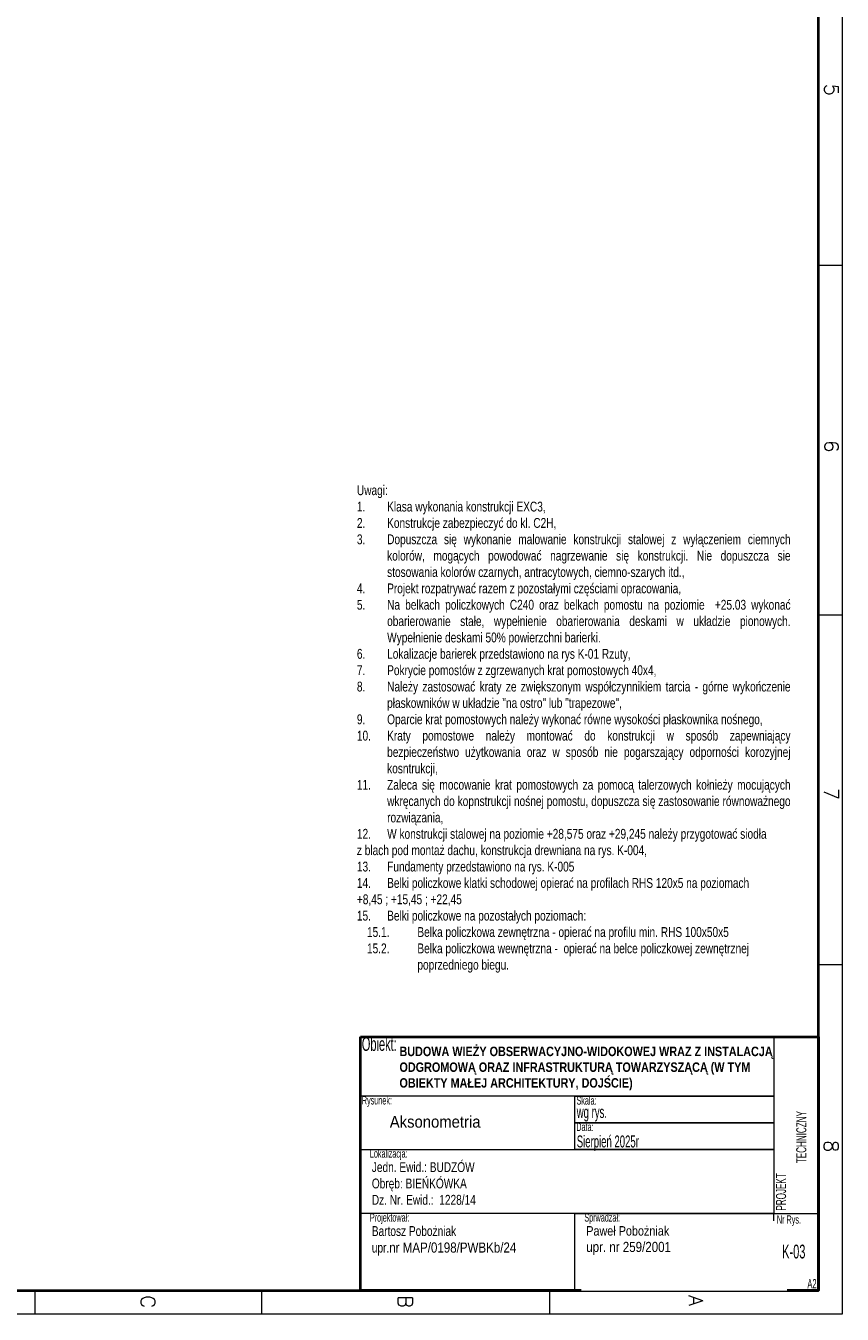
# Paper-space layout 'A0 Advance Steel' of a CAD drawing. Header units: millimetres. Extents: x 292 to 712, y 182 to 776.
# Tile 26 of 61: x 540 to 712, y 182 to 455. Entities that reach past the tile are written whole.
import ezdxf

# ---------------------------------------------------------------- set-up
doc = ezdxf.new("R2010")
doc.units = ezdxf.units.MM
for name, color, linetype, lineweight in [('0_OPIS', 7, 'CONTINUOUS', 9), ('5', 7, 'CONTINUOUS', 15), ('A_opis', 7, 'CONTINUOUS', 5), ('RAHM2', 1, 'CONTINUOUS', 15), ('RAHM3', 51, 'CONTINUOUS', 30), ('RAHM5', 3, 'CONTINUOUS', 40)]:
    doc.layers.add(name, color=color, linetype=linetype, lineweight=lineweight)
doc.styles.add('Arial', font='arial.ttf')
doc.styles.add('cz rysunkowa', font='ARIALN.TTF', dxfattribs={"width": 0.7, "height": 0.5})
doc.styles.add('Podstawowy AB', font='ARIALN.TTF', dxfattribs={"width": 0.9})
doc.styles.add('ROMANS', font='romans.shx', dxfattribs={"width": 0.9})

# ---------------------------------------------------------------- blocks, each defined once
blk = doc.blocks.new('132QEWDSAASD')
at = {"layer": 'RAHM2'}
for p, q in [((372, 415), (372, 420)), ((446, 415), (446, 420)), ((520, 415), (520, 420)), ((589, 358), (594, 358)), ((589, 297), (594, 297)), ((589, 249), (594, 249))]:
    blk.add_line(p, q, dxfattribs=at)
blk.add_lwpolyline([(0, 0), (0, 420), (594, 420), (594, 0)], close=True, dxfattribs=at)
at = {"layer": 'RAHM5'}
for p, q in [((589, 415), (5, 415)), ((589, 5), (589, 415))]:
    blk.add_line(p, q, dxfattribs=at)
at = {"layer": 'RAHM3', "style": 'ROMANS'}
for s, p in [('5', (333.61, 416.23)), ('6', (409.06, 416.23)), ('7', (482.63, 416.17)), ('8', (557.18, 416.17)), ('A', (590, 387.5)), ('B', (590, 326)), ('C', (590, 271.5))]:
    blk.add_text(s, height=3, dxfattribs=at).set_placement(p)
blk = doc.blocks.new('5ytrhfgvc')
at = {"layer": '5'}
blk.add_blockref('132QEWDSAASD', (0, 0), dxfattribs=at)

psp = doc.layouts.new('A0 Advance Steel')

# ---------------------------------------------------------------- linework, layer by layer
at = {"layer": 'A_opis'}
psp.add_line((697.92, 240.94), (697.92, 240.94), dxfattribs=at)
at = {"layer": 'A_opis', "lineweight": 40}
psp.add_lwpolyline([(610.42, 240.94), (707.42, 240.94), (707.42, 187.25), (610.42, 187.25)], close=True, dxfattribs=at)
at = {"layer": 'A_opis'}
for points in [[(610.42, 240.94), (697.92, 240.94), (697.92, 228.38), (610.42, 228.38)], [(697.92, 222.76), (655.82, 222.76), (655.82, 228.38), (697.92, 228.38)], [(697.92, 217.14), (655.82, 217.14), (655.82, 222.76), (697.92, 222.76)], [(610.42, 217.14), (697.92, 217.14), (697.92, 203.6), (610.42, 203.6)], [(697.92, 203.6), (610.42, 203.6), (610.42, 187.25), (697.92, 187.25)], [(655.82, 203.6), (707.42, 203.6), (707.42, 187.25), (655.82, 187.25)]]:
    psp.add_lwpolyline(points, close=True, dxfattribs=at)
psp.add_lwpolyline([(655.82, 217.14), (697.92, 217.14), (697.92, 203.6), (655.82, 203.6)], dxfattribs=at)

# ---------------------------------------------------------------- block references
at = {"layer": '5', "rotation": 270}
psp.add_blockref('5ytrhfgvc', (292.42, 776.25), dxfattribs=at)

# ---------------------------------------------------------------- texts
at = {"layer": '0_OPIS', "style": 'Arial', "width": 0.9}
psp.add_text('Aksonometria', height=2.5, dxfattribs=at).set_placement((616.61, 221.73))
at = {"layer": 'A_opis', "style": 'cz rysunkowa', "width": 0.7}
for s, height, p in [('Obiekt:', 2.91, (610.69, 237.98)), ('Rysunek:', 1.746, (610.7, 226.64)), ('Skala:', 1.746, (656.14, 226.61)), ('wg rys.', 2.522, (656.2, 223.79)), ('Data:', 1.746, (656.1, 221.01)), ('Sierpień 2025r ', 2.5219, (656.2, 217.55)), ('Lokalizacja:', 1.746, (612.4, 215.39)), ('Projektował:', 1.746, (612.4, 201.85)), ('Sprwadzał:', 1.746, (657.8, 201.85)), ('Nr Rys.', 1.746, (698.58, 201.42)), ('K-03', 2.91, (699.69, 194.06)), ('A2', 2, (705.03, 187.7))]:
    psp.add_text(s, height=height, dxfattribs=at).set_placement(p)
for s, p in [('TECHNICZNY', (704.81, 214.22)), ('PROJEKT', (700.52, 204.18))]:
    psp.add_text(s, height=2.134, rotation=90, dxfattribs=at).set_placement(p)
at = {"layer": 'A_opis', "attachment_point": 1, "style": 'Podstawowy AB'}
for s, width, insert, char_height in [('\\pxsm1,qj;{\\H0.97335x;Uwagi:\\P\\pi-3,l3,t3;1.^IKlasa wykonania konstrukcji EXC3,\\P2.^IKonstrukcje zabezpieczyć do kl. C2H,\\P3.^IDopuszcza się wykonanie malowanie konstrukcji stalowej z wyłączeniem ciemnych kolorów, mogących powodować nagrzewanie się konstrukcji. Nie dopuszcza sie stosowania kolorów czarnych, antracytowych, ciemno-szarych itd.,\\P4.^IProjekt rozpatrywać razem z pozostałymi częściami opracowania, \\P5.^INa belkach policzkowych C240 oraz belkach pomostu na poziomie  +25.03 wykonać obarierowanie stałe, wypełnienie obarierowania deskami w układzie pionowych. Wypełnienie deskami 50% powierzchni barierki.\\P6.^ILokalizacje barierek przedstawiono na rys K-01 Rzuty,\\P7.^IPokrycie pomostów z zgrzewanych krat pomostowych 40x4,\\P8.^INależy zastosować kraty ze zwiększonym współczynnikiem tarcia - górne wykończenie płaskowników w układzie "na ostro" lub "trapezowe",\\P9.^IOparcie krat pomostowych należy wykonać równe wysokości płaskownika nośnego,\\P10.^IKraty pomostowe należy montować do konstrukcji w sposób zapewniający bezpieczeństwo użytkowania oraz w sposób nie pogarszający odporności korozyjnej kosntrukcji,\\P11.^IZaleca się mocowanie krat pomostowych za pomocą talerzowych kołnieży mocujących wkręcanych do kopnstrukcji nośnej pomostu, dopuszcza się zastosowanie równoważnego rozwiązania,\\P12.^IW konstrukcji stalowej na poziomie +28,575 oraz +29,245 należy przygotować siodła ^Jz blach pod montaż dachu, konstrukcja drewniana na rys. K-004, \\P13.^IFundamenty przedstawiono na rys. K-005\\P14.^IBelki policzkowe klatki schodowej opierać na profilach RHS 120x5 na poziomach ^J+8,45 ; +15,45 ; +22,45 \\P15.^IBelki policzkowe na pozostałych poziomach:\\P\\pi-5,l6,s*,q*,t6;15.1.^IBelka policzkowa zewnętrzna - opierać na profilu min. RHS 100x50x5\\P15.2.^IBelka policzkowa wewnętrzna -  opierać na belce policzkowej zewnętrznej poprzedniego biegu.}', 91.5464, (609.65, 357.66), 2.13402), ('\\pxsm1;{\\fArial Narrow|b1|i0|c238|p34;\\H1x;\\W1;BUDOWA WIEŻY OBSERWACYJNO-WIDOKOWEJ WRAZ Z INSTALACJĄ ODGROMOWĄ ORAZ INFRASTRUKTURĄ TOWARZYSZĄCĄ (W TYM OBIEKTY MAŁEJ ARCHITEKTURY, DOJŚCIE)}', 79.2662, (618.66, 238.87), 2), ('\\pxsm1;{\\H0.97335x;Jedn. Ewid.: BUDZÓW\\PObręb: BIEŃKÓWKA\\PDz. Nr. Ewid.:  1228/14}\\P ', 41.4117, (612.81, 214.42), 2.134), ('\\pxsm1;{\\H0.97335x;Bartosz Pobożniak\\P\\pql;upr.\\H1.02738x;\\W1;nr MAP/0198/PWBKb/24\\P\\pq*;}\\P ', 41.4117, (612.81, 200.89), 2.134)]:
    psp.add_mtext_dynamic_manual_height_columns(s, width=width, gutter_width=0.1, heights=[0], dxfattribs=dict(at, insert=insert, char_height=char_height))

# ---------------------------------------------------------------- next in the draw order: texts
at = {"layer": 'A_opis', "insert": (658.21, 200.89), "char_height": 2.134, "attachment_point": 1, "style": 'Podstawowy AB', "bg_fill": 2}
psp.add_mtext_dynamic_manual_height_columns('\\pxsm1,ql,t9;{\\H0.9372x;\\W1;Paweł Pobożniak\\fArial Narrow|b1|i0|c238|p34;\\H1.06701x;\\P\\pq*,tz;\\fArial Narrow|b0|i0|c238|p34;upr. nr 259/2001}\\P\\P ', width=41.4117, gutter_width=0.1, heights=[0], dxfattribs=at)

doc.saveas('drawing.dxf')
